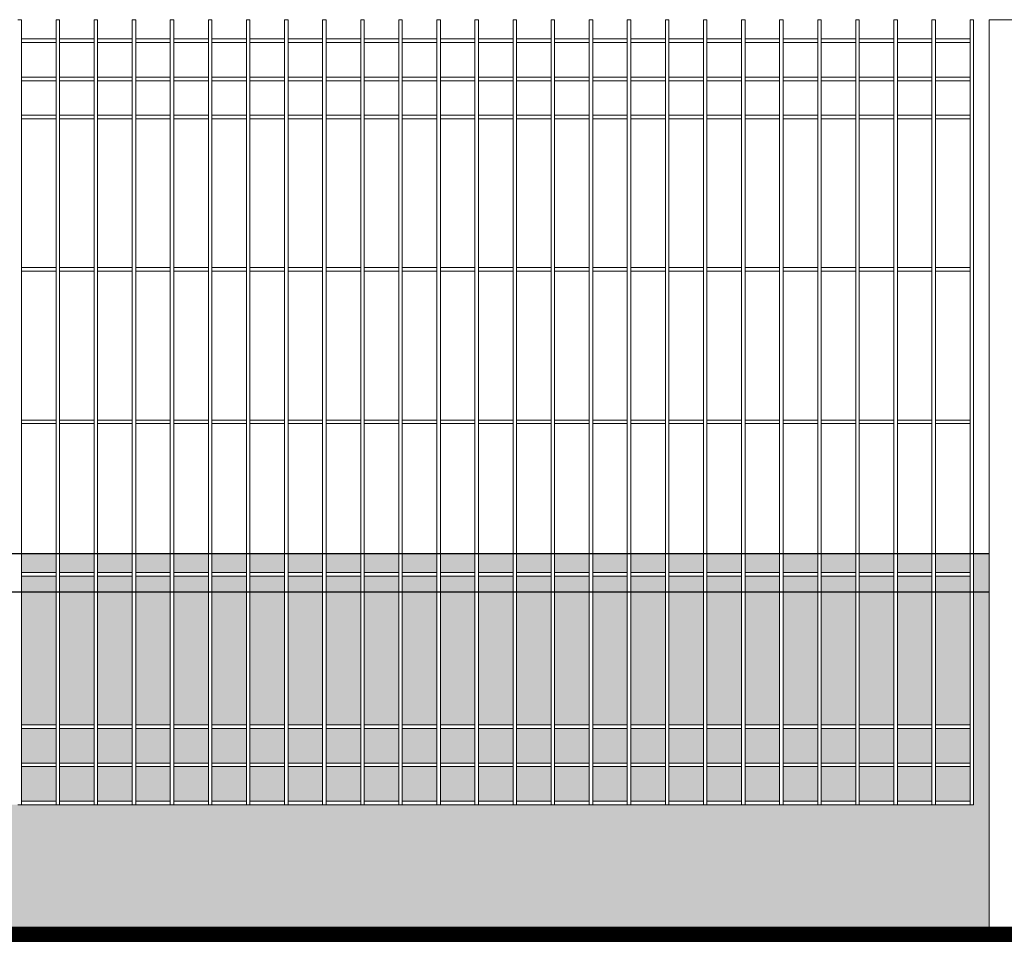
# Model space of a CAD drawing. Header units: millimetres. Extents: x 14041 to 23361, y -6349 to 12956.
# Tile 62 of 106: x 21529 to 21658, y 3119 to 3240. Entities that reach past the tile are written whole.
import ezdxf

# ---------------------------------------------------------------- set-up
doc = ezdxf.new("R2010")
doc.units = ezdxf.units.MM
doc.linetypes.add('KRESKOWA', pattern=[19.05, 12.7, -6.35])
for name, color, linetype, lineweight in [('A-ogrodzenie', 6, 'Continuous', 9), ('A-wypełnienie', 252, 'Continuous', 9), ('E-obrys', 7, 'Continuous', 9)]:
    doc.layers.add(name, color=color, linetype=linetype, lineweight=lineweight)

msp = doc.modelspace()

# ---------------------------------------------------------------- hatches: boundary and pattern name
at = {"layer": 'A-wypełnienie', "lineweight": 15, "ltscale": 2, "transparency": 33554687}
h = msp.add_hatch(color=252, dxfattribs=at)
h.dxf.hatch_style = 1
h.paths.add_polyline_path([(21533.54, 3169.92), (21529, 3169.92), (21529, 3167.44), (21533.54, 3167.44)])
h = msp.add_hatch(color=252, dxfattribs=at)
h.dxf.hatch_style = 1
h.paths.add_polyline_path([(21538.54, 3169.92), (21534, 3169.92), (21534, 3167.44), (21538.54, 3167.44)])
h = msp.add_hatch(color=252, dxfattribs=at)
h.dxf.hatch_style = 1
h.paths.add_polyline_path([(21543.54, 3169.92), (21539, 3169.92), (21539, 3167.44), (21543.54, 3167.44)])
h = msp.add_hatch(color=252, dxfattribs=at)
h.dxf.hatch_style = 1
h.paths.add_polyline_path([(21548.54, 3169.92), (21544, 3169.92), (21544, 3167.44), (21548.54, 3167.44)])
h = msp.add_hatch(color=252, dxfattribs=at)
h.dxf.hatch_style = 1
h.paths.add_polyline_path([(21553.54, 3169.92), (21549, 3169.92), (21549, 3167.44), (21553.54, 3167.44)])
h = msp.add_hatch(color=252, dxfattribs=at)
h.dxf.hatch_style = 1
h.paths.add_polyline_path([(21558.54, 3169.92), (21554, 3169.92), (21554, 3167.44), (21558.54, 3167.44)])
h = msp.add_hatch(color=252, dxfattribs=at)
h.dxf.hatch_style = 1
h.paths.add_polyline_path([(21563.54, 3169.92), (21559, 3169.92), (21559, 3167.44), (21563.54, 3167.44)])
h = msp.add_hatch(color=252, dxfattribs=at)
h.dxf.hatch_style = 1
h.paths.add_polyline_path([(21568.54, 3169.92), (21564, 3169.92), (21564, 3167.44), (21568.54, 3167.44)])
h = msp.add_hatch(color=252, dxfattribs=at)
h.dxf.hatch_style = 1
h.paths.add_polyline_path([(21573.54, 3169.92), (21569, 3169.92), (21569, 3167.44), (21573.54, 3167.44)])
h = msp.add_hatch(color=252, dxfattribs=at)
h.dxf.hatch_style = 1
h.paths.add_polyline_path([(21578.54, 3169.92), (21574, 3169.92), (21574, 3167.44), (21578.54, 3167.44)])
h = msp.add_hatch(color=252, dxfattribs=at)
h.dxf.hatch_style = 1
h.paths.add_polyline_path([(21583.54, 3169.92), (21579, 3169.92), (21579, 3167.44), (21583.54, 3167.44)])
h = msp.add_hatch(color=252, dxfattribs=at)
h.dxf.hatch_style = 1
h.paths.add_polyline_path([(21588.54, 3169.92), (21584, 3169.92), (21584, 3167.44), (21588.54, 3167.44)])
h = msp.add_hatch(color=252, dxfattribs=at)
h.dxf.hatch_style = 1
h.paths.add_polyline_path([(21593.54, 3169.92), (21589, 3169.92), (21589, 3167.44), (21593.54, 3167.44)])
h = msp.add_hatch(color=252, dxfattribs=at)
h.dxf.hatch_style = 1
h.paths.add_polyline_path([(21598.54, 3169.92), (21594, 3169.92), (21594, 3167.44), (21598.54, 3167.44)])
h = msp.add_hatch(color=252, dxfattribs=at)
h.dxf.hatch_style = 1
h.paths.add_polyline_path([(21603.54, 3169.92), (21599, 3169.92), (21599, 3167.44), (21603.54, 3167.44)])
h = msp.add_hatch(color=252, dxfattribs=at)
h.dxf.hatch_style = 1
h.paths.add_polyline_path([(21608.54, 3169.92), (21604, 3169.92), (21604, 3167.44), (21608.54, 3167.44)])
h = msp.add_hatch(color=252, dxfattribs=at)
h.dxf.hatch_style = 1
h.paths.add_polyline_path([(21613.54, 3169.92), (21609, 3169.92), (21609, 3167.44), (21613.54, 3167.44)])
h = msp.add_hatch(color=252, dxfattribs=at)
h.dxf.hatch_style = 1
h.paths.add_polyline_path([(21618.54, 3169.92), (21614, 3169.92), (21614, 3167.44), (21618.54, 3167.44)])
h = msp.add_hatch(color=252, dxfattribs=at)
h.dxf.hatch_style = 1
h.paths.add_polyline_path([(21623.54, 3169.92), (21619, 3169.92), (21619, 3167.44), (21623.54, 3167.44)])
h = msp.add_hatch(color=252, dxfattribs=at)
h.dxf.hatch_style = 1
h.paths.add_polyline_path([(21628.54, 3169.92), (21624, 3169.92), (21624, 3167.44), (21628.54, 3167.44)])
h = msp.add_hatch(color=252, dxfattribs=at)
h.dxf.hatch_style = 1
h.paths.add_polyline_path([(21633.54, 3169.92), (21629, 3169.92), (21629, 3167.44), (21633.54, 3167.44)])
h = msp.add_hatch(color=252, dxfattribs=at)
h.dxf.hatch_style = 1
h.paths.add_polyline_path([(21638.54, 3169.92), (21634, 3169.92), (21634, 3167.44), (21638.54, 3167.44)])
h = msp.add_hatch(color=252, dxfattribs=at)
h.dxf.hatch_style = 1
h.paths.add_polyline_path([(21643.54, 3169.92), (21639, 3169.92), (21639, 3167.44), (21643.54, 3167.44)])
h = msp.add_hatch(color=252, dxfattribs=at)
h.dxf.hatch_style = 1
h.paths.add_polyline_path([(21648.54, 3169.92), (21644, 3169.92), (21644, 3167.44), (21648.54, 3167.44)])
h = msp.add_hatch(color=252, dxfattribs=at)
h.dxf.hatch_style = 1
h.paths.add_polyline_path([(21653.54, 3169.92), (21649, 3169.92), (21649, 3167.44), (21653.54, 3167.44)])
h = msp.add_hatch(color=252, dxfattribs=at)
h.dxf.hatch_style = 1
h.paths.add_polyline_path([(21656.04, 3169.92), (21654, 3169.92), (21654, 3164.92), (21656.04, 3164.92)])
h = msp.add_hatch(color=252, dxfattribs=at)
h.dxf.hatch_style = 1
h.paths.add_polyline_path([(21533.54, 3166.97), (21529, 3166.97), (21529, 3164.92), (21533.54, 3164.92)])
h = msp.add_hatch(color=252, dxfattribs=at)
h.dxf.hatch_style = 1
h.paths.add_polyline_path([(21538.54, 3166.97), (21534, 3166.97), (21534, 3164.92), (21538.54, 3164.92)])
h = msp.add_hatch(color=252, dxfattribs=at)
h.dxf.hatch_style = 1
h.paths.add_polyline_path([(21543.54, 3166.97), (21539, 3166.97), (21539, 3164.92), (21543.54, 3164.92)])
h = msp.add_hatch(color=252, dxfattribs=at)
h.dxf.hatch_style = 1
h.paths.add_polyline_path([(21548.54, 3166.97), (21544, 3166.97), (21544, 3164.92), (21548.54, 3164.92)])
h = msp.add_hatch(color=252, dxfattribs=at)
h.dxf.hatch_style = 1
h.paths.add_polyline_path([(21553.54, 3166.97), (21549, 3166.97), (21549, 3164.92), (21553.54, 3164.92)])
h = msp.add_hatch(color=252, dxfattribs=at)
h.dxf.hatch_style = 1
h.paths.add_polyline_path([(21558.54, 3166.97), (21554, 3166.97), (21554, 3164.92), (21558.54, 3164.92)])
h = msp.add_hatch(color=252, dxfattribs=at)
h.dxf.hatch_style = 1
h.paths.add_polyline_path([(21563.54, 3166.97), (21559, 3166.97), (21559, 3164.92), (21563.54, 3164.92)])
h = msp.add_hatch(color=252, dxfattribs=at)
h.dxf.hatch_style = 1
h.paths.add_polyline_path([(21568.54, 3166.97), (21564, 3166.97), (21564, 3164.92), (21568.54, 3164.92)])
h = msp.add_hatch(color=252, dxfattribs=at)
h.dxf.hatch_style = 1
h.paths.add_polyline_path([(21573.54, 3166.97), (21569, 3166.97), (21569, 3164.92), (21573.54, 3164.92)])
h = msp.add_hatch(color=252, dxfattribs=at)
h.dxf.hatch_style = 1
h.paths.add_polyline_path([(21578.54, 3166.97), (21574, 3166.97), (21574, 3164.92), (21578.54, 3164.92)])
h = msp.add_hatch(color=252, dxfattribs=at)
h.dxf.hatch_style = 1
h.paths.add_polyline_path([(21583.54, 3166.97), (21579, 3166.97), (21579, 3164.92), (21583.54, 3164.92)])
h = msp.add_hatch(color=252, dxfattribs=at)
h.dxf.hatch_style = 1
h.paths.add_polyline_path([(21588.54, 3166.97), (21584, 3166.97), (21584, 3164.92), (21588.54, 3164.92)])
h = msp.add_hatch(color=252, dxfattribs=at)
h.dxf.hatch_style = 1
h.paths.add_polyline_path([(21593.54, 3166.97), (21589, 3166.97), (21589, 3164.92), (21593.54, 3164.92)])
h = msp.add_hatch(color=252, dxfattribs=at)
h.dxf.hatch_style = 1
h.paths.add_polyline_path([(21598.54, 3166.97), (21594, 3166.97), (21594, 3164.92), (21598.54, 3164.92)])
h = msp.add_hatch(color=252, dxfattribs=at)
h.dxf.hatch_style = 1
h.paths.add_polyline_path([(21603.54, 3166.97), (21599, 3166.97), (21599, 3164.92), (21603.54, 3164.92)])
h = msp.add_hatch(color=252, dxfattribs=at)
h.dxf.hatch_style = 1
h.paths.add_polyline_path([(21608.54, 3166.97), (21604, 3166.97), (21604, 3164.92), (21608.54, 3164.92)])
h = msp.add_hatch(color=252, dxfattribs=at)
h.dxf.hatch_style = 1
h.paths.add_polyline_path([(21613.54, 3166.97), (21609, 3166.97), (21609, 3164.92), (21613.54, 3164.92)])
h = msp.add_hatch(color=252, dxfattribs=at)
h.dxf.hatch_style = 1
h.paths.add_polyline_path([(21618.54, 3166.97), (21614, 3166.97), (21614, 3164.92), (21618.54, 3164.92)])
h = msp.add_hatch(color=252, dxfattribs=at)
h.dxf.hatch_style = 1
h.paths.add_polyline_path([(21623.54, 3166.97), (21619, 3166.97), (21619, 3164.92), (21623.54, 3164.92)])
h = msp.add_hatch(color=252, dxfattribs=at)
h.dxf.hatch_style = 1
h.paths.add_polyline_path([(21628.54, 3166.97), (21624, 3166.97), (21624, 3164.92), (21628.54, 3164.92)])
h = msp.add_hatch(color=252, dxfattribs=at)
h.dxf.hatch_style = 1
h.paths.add_polyline_path([(21633.54, 3166.97), (21629, 3166.97), (21629, 3164.92), (21633.54, 3164.92)])
h = msp.add_hatch(color=252, dxfattribs=at)
h.dxf.hatch_style = 1
h.paths.add_polyline_path([(21638.54, 3166.97), (21634, 3166.97), (21634, 3164.92), (21638.54, 3164.92)])
h = msp.add_hatch(color=252, dxfattribs=at)
h.dxf.hatch_style = 1
h.paths.add_polyline_path([(21643.54, 3166.97), (21639, 3166.97), (21639, 3164.92), (21643.54, 3164.92)])
h = msp.add_hatch(color=252, dxfattribs=at)
h.dxf.hatch_style = 1
h.paths.add_polyline_path([(21648.54, 3166.97), (21644, 3166.97), (21644, 3164.92), (21648.54, 3164.92)])
h = msp.add_hatch(color=252, dxfattribs=at)
h.dxf.hatch_style = 1
h.paths.add_polyline_path([(21653.54, 3166.97), (21649, 3166.97), (21649, 3164.92), (21653.54, 3164.92)])
h = msp.add_hatch(color=253, dxfattribs=at)
h.dxf.hatch_style = 1
h.paths.add_polyline_path([(21654, 3136.97), (21653.54, 3136.97), (21649, 3136.97), (21648.54, 3136.97), (21644, 3136.97), (21643.54, 3136.97), (21639, 3136.97), (21638.54, 3136.97), (21634, 3136.97), (21633.54, 3136.97), (21629, 3136.97), (21628.54, 3136.97), (21624, 3136.97), (21623.54, 3136.97), (21619, 3136.97), (21618.54, 3136.97), (21614, 3136.97), (21613.54, 3136.97), (21609, 3136.97), (21608.54, 3136.97), (21604, 3136.97), (21603.54, 3136.97), (21599, 3136.97), (21598.54, 3136.97), (21594, 3136.97), (21593.54, 3136.97), (21589, 3136.97), (21588.54, 3136.97), (21584, 3136.97), (21583.54, 3136.97), (21579, 3136.97), (21578.54, 3136.97), (21574, 3136.97), (21573.54, 3136.97), (21569, 3136.97), (21568.54, 3136.97), (21564, 3136.97), (21563.54, 3136.97), (21559, 3136.97), (21558.54, 3136.97), (21554, 3136.97), (21553.54, 3136.97), (21549, 3136.97), (21548.54, 3136.97), (21544, 3136.97), (21543.54, 3136.97), (21539, 3136.97), (21538.54, 3136.97), (21534, 3136.97), (21533.54, 3136.97), (21529, 3136.97), (21528.54, 3136.97), (21524, 3136.97), (21523.54, 3136.97), (21519, 3136.97), (21518.54, 3136.97), (21514, 3136.97), (21513.54, 3136.97), (21509, 3136.97), (21508.54, 3136.97), (21504, 3136.97), (21503.54, 3136.97), (21499, 3136.97), (21498.54, 3136.97), (21494, 3136.97), (21493.54, 3136.97), (21489, 3136.97), (21488.54, 3136.97), (21484, 3136.97), (21483.54, 3136.97), (21479, 3136.97), (21478.54, 3136.97), (21474, 3136.97), (21473.54, 3136.97), (21469, 3136.97), (21468.54, 3136.97), (21464, 3136.97), (21463.54, 3136.97), (21459, 3136.97), (21458.54, 3136.97), (21454, 3136.97), (21453.54, 3136.97), (21449, 3136.97), (21448.54, 3136.97), (21444, 3136.97), (21443.54, 3136.97), (21439, 3136.97), (21438.54, 3136.97), (21434, 3136.97), (21433.54, 3136.97), (21429, 3136.97), (21428.54, 3136.97), (21424, 3136.97), (21423.54, 3136.97), (21419, 3136.97), (21418.54, 3136.97), (21414, 3136.97), (21413.54, 3136.97), (21409, 3136.97), (21408.54, 3136.97), (21404, 3136.97), (21403.54, 3136.97), (21403.54, 3164.92), (21402.04, 3164.92), (21402.04, 3119.97), (21656.04, 3119.97), (21656.04, 3164.92), (21654, 3164.92)])
h = msp.add_hatch(color=253, dxfattribs=at)
h.dxf.hatch_style = 1
h.paths.add_polyline_path([(21533.54, 3147.44), (21533.54, 3164.92), (21529, 3164.92), (21529, 3147.44)])
h.paths.add_polyline_path([(21529, 3142.44), (21533.54, 3142.44), (21533.54, 3146.97), (21529, 3146.97)])
h.paths.add_polyline_path([(21529, 3137.44), (21533.54, 3137.44), (21533.54, 3141.97), (21529, 3141.97)])
h = msp.add_hatch(color=253, dxfattribs=at)
h.dxf.hatch_style = 1
h.paths.add_polyline_path([(21538.54, 3147.44), (21538.54, 3164.92), (21534, 3164.92), (21534, 3147.44)])
h.paths.add_polyline_path([(21534, 3142.44), (21538.54, 3142.44), (21538.54, 3146.97), (21534, 3146.97)])
h.paths.add_polyline_path([(21534, 3137.44), (21538.54, 3137.44), (21538.54, 3141.97), (21534, 3141.97)])
h = msp.add_hatch(color=253, dxfattribs=at)
h.dxf.hatch_style = 1
h.paths.add_polyline_path([(21543.54, 3147.44), (21543.54, 3164.92), (21539, 3164.92), (21539, 3147.44)])
h.paths.add_polyline_path([(21539, 3142.44), (21543.54, 3142.44), (21543.54, 3146.97), (21539, 3146.97)])
h.paths.add_polyline_path([(21539, 3137.44), (21543.54, 3137.44), (21543.54, 3141.97), (21539, 3141.97)])
h = msp.add_hatch(color=253, dxfattribs=at)
h.dxf.hatch_style = 1
h.paths.add_polyline_path([(21548.54, 3147.44), (21548.54, 3164.92), (21544, 3164.92), (21544, 3147.44)])
h.paths.add_polyline_path([(21544, 3142.44), (21548.54, 3142.44), (21548.54, 3146.97), (21544, 3146.97)])
h.paths.add_polyline_path([(21544, 3137.44), (21548.54, 3137.44), (21548.54, 3141.97), (21544, 3141.97)])
h = msp.add_hatch(color=253, dxfattribs=at)
h.dxf.hatch_style = 1
h.paths.add_polyline_path([(21553.54, 3147.44), (21553.54, 3164.92), (21549, 3164.92), (21549, 3147.44)])
h.paths.add_polyline_path([(21549, 3142.44), (21553.54, 3142.44), (21553.54, 3146.97), (21549, 3146.97)])
h.paths.add_polyline_path([(21549, 3137.44), (21553.54, 3137.44), (21553.54, 3141.97), (21549, 3141.97)])
h = msp.add_hatch(color=253, dxfattribs=at)
h.dxf.hatch_style = 1
h.paths.add_polyline_path([(21558.54, 3147.44), (21558.54, 3164.92), (21554, 3164.92), (21554, 3147.44)])
h.paths.add_polyline_path([(21554, 3142.44), (21558.54, 3142.44), (21558.54, 3146.97), (21554, 3146.97)])
h.paths.add_polyline_path([(21554, 3137.44), (21558.54, 3137.44), (21558.54, 3141.97), (21554, 3141.97)])
h = msp.add_hatch(color=253, dxfattribs=at)
h.dxf.hatch_style = 1
h.paths.add_polyline_path([(21563.54, 3147.44), (21563.54, 3164.92), (21559, 3164.92), (21559, 3147.44)])
h.paths.add_polyline_path([(21559, 3142.44), (21563.54, 3142.44), (21563.54, 3146.97), (21559, 3146.97)])
h.paths.add_polyline_path([(21559, 3137.44), (21563.54, 3137.44), (21563.54, 3141.97), (21559, 3141.97)])
h = msp.add_hatch(color=253, dxfattribs=at)
h.dxf.hatch_style = 1
h.paths.add_polyline_path([(21568.54, 3147.44), (21568.54, 3164.92), (21564, 3164.92), (21564, 3147.44)])
h.paths.add_polyline_path([(21564, 3142.44), (21568.54, 3142.44), (21568.54, 3146.97), (21564, 3146.97)])
h.paths.add_polyline_path([(21564, 3137.44), (21568.54, 3137.44), (21568.54, 3141.97), (21564, 3141.97)])
h = msp.add_hatch(color=253, dxfattribs=at)
h.dxf.hatch_style = 1
h.paths.add_polyline_path([(21573.54, 3147.44), (21573.54, 3164.92), (21569, 3164.92), (21569, 3147.44)])
h.paths.add_polyline_path([(21569, 3142.44), (21573.54, 3142.44), (21573.54, 3146.97), (21569, 3146.97)])
h.paths.add_polyline_path([(21569, 3137.44), (21573.54, 3137.44), (21573.54, 3141.97), (21569, 3141.97)])
h = msp.add_hatch(color=253, dxfattribs=at)
h.dxf.hatch_style = 1
h.paths.add_polyline_path([(21578.54, 3147.44), (21578.54, 3164.92), (21574, 3164.92), (21574, 3147.44)])
h.paths.add_polyline_path([(21574, 3142.44), (21578.54, 3142.44), (21578.54, 3146.97), (21574, 3146.97)])
h.paths.add_polyline_path([(21574, 3137.44), (21578.54, 3137.44), (21578.54, 3141.97), (21574, 3141.97)])
h = msp.add_hatch(color=253, dxfattribs=at)
h.dxf.hatch_style = 1
h.paths.add_polyline_path([(21583.54, 3147.44), (21583.54, 3164.92), (21579, 3164.92), (21579, 3147.44)])
h.paths.add_polyline_path([(21579, 3142.44), (21583.54, 3142.44), (21583.54, 3146.97), (21579, 3146.97)])
h.paths.add_polyline_path([(21579, 3137.44), (21583.54, 3137.44), (21583.54, 3141.97), (21579, 3141.97)])
h = msp.add_hatch(color=253, dxfattribs=at)
h.dxf.hatch_style = 1
h.paths.add_polyline_path([(21588.54, 3147.44), (21588.54, 3164.92), (21584, 3164.92), (21584, 3147.44)])
h.paths.add_polyline_path([(21584, 3142.44), (21588.54, 3142.44), (21588.54, 3146.97), (21584, 3146.97)])
h.paths.add_polyline_path([(21584, 3137.44), (21588.54, 3137.44), (21588.54, 3141.97), (21584, 3141.97)])
h = msp.add_hatch(color=253, dxfattribs=at)
h.dxf.hatch_style = 1
h.paths.add_polyline_path([(21593.54, 3147.44), (21593.54, 3164.92), (21589, 3164.92), (21589, 3147.44)])
h.paths.add_polyline_path([(21589, 3142.44), (21593.54, 3142.44), (21593.54, 3146.97), (21589, 3146.97)])
h.paths.add_polyline_path([(21589, 3137.44), (21593.54, 3137.44), (21593.54, 3141.97), (21589, 3141.97)])
h = msp.add_hatch(color=253, dxfattribs=at)
h.dxf.hatch_style = 1
h.paths.add_polyline_path([(21598.54, 3147.44), (21598.54, 3164.92), (21594, 3164.92), (21594, 3147.44)])
h.paths.add_polyline_path([(21594, 3142.44), (21598.54, 3142.44), (21598.54, 3146.97), (21594, 3146.97)])
h.paths.add_polyline_path([(21594, 3137.44), (21598.54, 3137.44), (21598.54, 3141.97), (21594, 3141.97)])
h = msp.add_hatch(color=253, dxfattribs=at)
h.dxf.hatch_style = 1
h.paths.add_polyline_path([(21603.54, 3147.44), (21603.54, 3164.92), (21599, 3164.92), (21599, 3147.44)])
h.paths.add_polyline_path([(21599, 3142.44), (21603.54, 3142.44), (21603.54, 3146.97), (21599, 3146.97)])
h.paths.add_polyline_path([(21599, 3137.44), (21603.54, 3137.44), (21603.54, 3141.97), (21599, 3141.97)])
h = msp.add_hatch(color=253, dxfattribs=at)
h.dxf.hatch_style = 1
h.paths.add_polyline_path([(21608.54, 3147.44), (21608.54, 3164.92), (21604, 3164.92), (21604, 3147.44)])
h.paths.add_polyline_path([(21604, 3142.44), (21608.54, 3142.44), (21608.54, 3146.97), (21604, 3146.97)])
h.paths.add_polyline_path([(21604, 3137.44), (21608.54, 3137.44), (21608.54, 3141.97), (21604, 3141.97)])
h = msp.add_hatch(color=253, dxfattribs=at)
h.dxf.hatch_style = 1
h.paths.add_polyline_path([(21613.54, 3147.44), (21613.54, 3164.92), (21609, 3164.92), (21609, 3147.44)])
h.paths.add_polyline_path([(21609, 3142.44), (21613.54, 3142.44), (21613.54, 3146.97), (21609, 3146.97)])
h.paths.add_polyline_path([(21609, 3137.44), (21613.54, 3137.44), (21613.54, 3141.97), (21609, 3141.97)])
h = msp.add_hatch(color=253, dxfattribs=at)
h.dxf.hatch_style = 1
h.paths.add_polyline_path([(21618.54, 3147.44), (21618.54, 3164.92), (21614, 3164.92), (21614, 3147.44)])
h.paths.add_polyline_path([(21614, 3142.44), (21618.54, 3142.44), (21618.54, 3146.97), (21614, 3146.97)])
h.paths.add_polyline_path([(21614, 3137.44), (21618.54, 3137.44), (21618.54, 3141.97), (21614, 3141.97)])
h = msp.add_hatch(color=253, dxfattribs=at)
h.dxf.hatch_style = 1
h.paths.add_polyline_path([(21623.54, 3147.44), (21623.54, 3164.92), (21619, 3164.92), (21619, 3147.44)])
h.paths.add_polyline_path([(21619, 3142.44), (21623.54, 3142.44), (21623.54, 3146.97), (21619, 3146.97)])
h.paths.add_polyline_path([(21619, 3137.44), (21623.54, 3137.44), (21623.54, 3141.97), (21619, 3141.97)])
h = msp.add_hatch(color=253, dxfattribs=at)
h.dxf.hatch_style = 1
h.paths.add_polyline_path([(21628.54, 3147.44), (21628.54, 3164.92), (21624, 3164.92), (21624, 3147.44)])
h.paths.add_polyline_path([(21624, 3142.44), (21628.54, 3142.44), (21628.54, 3146.97), (21624, 3146.97)])
h.paths.add_polyline_path([(21624, 3137.44), (21628.54, 3137.44), (21628.54, 3141.97), (21624, 3141.97)])
h = msp.add_hatch(color=253, dxfattribs=at)
h.dxf.hatch_style = 1
h.paths.add_polyline_path([(21633.54, 3147.44), (21633.54, 3164.92), (21629, 3164.92), (21629, 3147.44)])
h.paths.add_polyline_path([(21629, 3142.44), (21633.54, 3142.44), (21633.54, 3146.97), (21629, 3146.97)])
h.paths.add_polyline_path([(21629, 3137.44), (21633.54, 3137.44), (21633.54, 3141.97), (21629, 3141.97)])
h = msp.add_hatch(color=253, dxfattribs=at)
h.dxf.hatch_style = 1
h.paths.add_polyline_path([(21638.54, 3147.44), (21638.54, 3164.92), (21634, 3164.92), (21634, 3147.44)])
h.paths.add_polyline_path([(21634, 3142.44), (21638.54, 3142.44), (21638.54, 3146.97), (21634, 3146.97)])
h.paths.add_polyline_path([(21634, 3137.44), (21638.54, 3137.44), (21638.54, 3141.97), (21634, 3141.97)])
h = msp.add_hatch(color=253, dxfattribs=at)
h.dxf.hatch_style = 1
h.paths.add_polyline_path([(21643.54, 3147.44), (21643.54, 3164.92), (21639, 3164.92), (21639, 3147.44)])
h.paths.add_polyline_path([(21639, 3142.44), (21643.54, 3142.44), (21643.54, 3146.97), (21639, 3146.97)])
h.paths.add_polyline_path([(21639, 3137.44), (21643.54, 3137.44), (21643.54, 3141.97), (21639, 3141.97)])
h = msp.add_hatch(color=253, dxfattribs=at)
h.dxf.hatch_style = 1
h.paths.add_polyline_path([(21648.54, 3147.44), (21648.54, 3164.92), (21644, 3164.92), (21644, 3147.44)])
h.paths.add_polyline_path([(21644, 3142.44), (21648.54, 3142.44), (21648.54, 3146.97), (21644, 3146.97)])
h.paths.add_polyline_path([(21644, 3137.44), (21648.54, 3137.44), (21648.54, 3141.97), (21644, 3141.97)])
h = msp.add_hatch(color=253, dxfattribs=at)
h.dxf.hatch_style = 1
h.paths.add_polyline_path([(21653.54, 3147.44), (21653.54, 3164.92), (21649, 3164.92), (21649, 3147.44)])
h.paths.add_polyline_path([(21649, 3142.44), (21653.54, 3142.44), (21653.54, 3146.97), (21649, 3146.97)])
h.paths.add_polyline_path([(21649, 3137.44), (21653.54, 3137.44), (21653.54, 3141.97), (21649, 3141.97)])

# ---------------------------------------------------------------- linework, layer by layer
at = {"layer": 'A-ogrodzenie', "color": 96, "true_color": 0x036808}
for p, q in [((21528.54, 3239.97), (21529, 3239.97)), ((21529, 3136.97), (21529, 3239.97)), ((21533.54, 3136.97), (21533.54, 3239.97)), ((21533.54, 3239.97), (21534, 3239.97)), ((21534, 3136.97), (21534, 3239.97)), ((21538.54, 3136.97), (21538.54, 3239.97)), ((21538.54, 3239.97), (21539, 3239.97)), ((21539, 3136.97), (21539, 3239.97)), ((21543.54, 3136.97), (21543.54, 3239.97)), ((21543.54, 3239.97), (21544, 3239.97)), ((21544, 3136.97), (21544, 3239.97)), ((21548.54, 3136.97), (21548.54, 3239.97)), ((21548.54, 3239.97), (21549, 3239.97)), ((21549, 3136.97), (21549, 3239.97)), ((21553.54, 3136.97), (21553.54, 3239.97)), ((21553.54, 3239.97), (21554, 3239.97)), ((21554, 3136.97), (21554, 3239.97)), ((21558.54, 3136.97), (21558.54, 3239.97)), ((21558.54, 3239.97), (21559, 3239.97)), ((21558.54, 3239.97), (21559, 3239.97)), ((21559, 3136.97), (21559, 3239.97)), ((21563.54, 3136.97), (21563.54, 3239.97)), ((21564, 3239.97), (21563.54, 3239.97)), ((21564, 3136.97), (21564, 3239.97)), ((21568.54, 3136.97), (21568.54, 3239.97)), ((21568.54, 3239.97), (21569, 3239.97)), ((21569, 3136.97), (21569, 3239.97)), ((21573.54, 3136.97), (21573.54, 3239.97)), ((21573.54, 3239.97), (21574, 3239.97)), ((21574, 3136.97), (21574, 3239.97)), ((21578.54, 3136.97), (21578.54, 3239.97)), ((21578.54, 3239.97), (21579, 3239.97)), ((21579, 3136.97), (21579, 3239.97)), ((21583.54, 3136.97), (21583.54, 3239.97)), ((21583.54, 3239.97), (21584, 3239.97)), ((21584, 3136.97), (21584, 3239.97)), ((21588.54, 3136.97), (21588.54, 3239.97)), ((21588.54, 3239.97), (21589, 3239.97)), ((21589, 3136.97), (21589, 3239.97)), ((21593.54, 3136.97), (21593.54, 3239.97)), ((21593.54, 3239.97), (21594, 3239.97)), ((21594, 3136.97), (21594, 3239.97)), ((21598.54, 3136.97), (21598.54, 3239.97)), ((21598.54, 3239.97), (21599, 3239.97)), ((21599, 3136.97), (21599, 3239.97)), ((21603.54, 3136.97), (21603.54, 3239.97)), ((21603.54, 3239.97), (21604, 3239.97)), ((21604, 3136.97), (21604, 3239.97)), ((21608.54, 3136.97), (21608.54, 3239.97)), ((21608.54, 3239.97), (21609, 3239.97)), ((21609, 3136.97), (21609, 3239.97)), ((21613.54, 3136.97), (21613.54, 3239.97)), ((21613.54, 3239.97), (21614, 3239.97)), ((21614, 3136.97), (21614, 3239.97)), ((21618.54, 3136.97), (21618.54, 3239.97)), ((21618.54, 3239.97), (21619, 3239.97)), ((21619, 3136.97), (21619, 3239.97)), ((21623.54, 3136.97), (21623.54, 3239.97)), ((21623.54, 3239.97), (21624, 3239.97)), ((21624, 3136.97), (21624, 3239.97)), ((21628.54, 3136.97), (21628.54, 3239.97)), ((21628.54, 3239.97), (21629, 3239.97)), ((21629, 3136.97), (21629, 3239.97)), ((21633.54, 3136.97), (21633.54, 3239.97)), ((21633.54, 3239.97), (21634, 3239.97)), ((21634, 3136.97), (21634, 3239.97)), ((21638.54, 3136.97), (21638.54, 3239.97)), ((21638.54, 3239.97), (21639, 3239.97)), ((21639, 3136.97), (21639, 3239.97)), ((21643.54, 3136.97), (21643.54, 3239.97)), ((21643.54, 3239.97), (21644, 3239.97)), ((21644, 3136.97), (21644, 3239.97)), ((21648.54, 3136.97), (21648.54, 3239.97)), ((21648.54, 3239.97), (21649, 3239.97)), ((21649, 3136.97), (21649, 3239.97)), ((21653.54, 3136.97), (21653.54, 3239.97)), ((21653.54, 3239.97), (21654, 3239.97)), ((21654, 3136.97), (21654, 3239.97)), ((21656.04, 3239.97), (21656.04, 3119.97)), ((21660.04, 3239.97), (21656.04, 3239.97)), ((21529, 3237.44), (21533.54, 3237.44)), ((21529, 3236.97), (21533.54, 3236.97)), ((21534, 3237.44), (21538.54, 3237.44)), ((21534, 3236.97), (21538.54, 3236.97)), ((21539, 3237.44), (21543.54, 3237.44)), ((21539, 3236.97), (21543.54, 3236.97)), ((21544, 3237.44), (21548.54, 3237.44)), ((21544, 3236.97), (21548.54, 3236.97)), ((21549, 3237.44), (21553.54, 3237.44)), ((21549, 3236.97), (21553.54, 3236.97)), ((21554, 3237.44), (21558.54, 3237.44)), ((21554, 3236.97), (21558.54, 3236.97)), ((21559, 3237.44), (21563.54, 3237.44)), ((21559, 3236.97), (21563.54, 3236.97)), ((21564, 3237.44), (21568.54, 3237.44)), ((21564, 3236.97), (21568.54, 3236.97)), ((21569, 3237.44), (21573.54, 3237.44)), ((21569, 3236.97), (21573.54, 3236.97)), ((21574, 3237.44), (21578.54, 3237.44)), ((21574, 3236.97), (21578.54, 3236.97)), ((21579, 3237.44), (21583.54, 3237.44)), ((21579, 3236.97), (21583.54, 3236.97)), ((21584, 3237.44), (21588.54, 3237.44)), ((21584, 3236.97), (21588.54, 3236.97)), ((21589, 3237.44), (21593.54, 3237.44)), ((21589, 3236.97), (21593.54, 3236.97)), ((21594, 3237.44), (21598.54, 3237.44)), ((21594, 3236.97), (21598.54, 3236.97)), ((21599, 3237.44), (21603.54, 3237.44)), ((21599, 3236.97), (21603.54, 3236.97)), ((21604, 3237.44), (21608.54, 3237.44)), ((21604, 3236.97), (21608.54, 3236.97)), ((21609, 3237.44), (21613.54, 3237.44)), ((21609, 3236.97), (21613.54, 3236.97)), ((21614, 3237.44), (21618.54, 3237.44)), ((21614, 3236.97), (21618.54, 3236.97)), ((21619, 3237.44), (21623.54, 3237.44)), ((21619, 3236.97), (21623.54, 3236.97)), ((21624, 3237.44), (21628.54, 3237.44)), ((21624, 3236.97), (21628.54, 3236.97)), ((21629, 3237.44), (21633.54, 3237.44)), ((21629, 3236.97), (21633.54, 3236.97)), ((21634, 3237.44), (21638.54, 3237.44)), ((21634, 3236.97), (21638.54, 3236.97)), ((21639, 3237.44), (21643.54, 3237.44)), ((21639, 3236.97), (21643.54, 3236.97)), ((21644, 3237.44), (21648.54, 3237.44)), ((21644, 3236.97), (21648.54, 3236.97)), ((21649, 3237.44), (21653.54, 3237.44)), ((21649, 3236.97), (21653.54, 3236.97)), ((21529, 3232.44), (21533.54, 3232.44)), ((21529, 3231.97), (21533.54, 3231.97)), ((21534, 3232.44), (21538.54, 3232.44)), ((21534, 3231.97), (21538.54, 3231.97)), ((21539, 3232.44), (21543.54, 3232.44)), ((21539, 3231.97), (21543.54, 3231.97)), ((21544, 3232.44), (21548.54, 3232.44)), ((21544, 3231.97), (21548.54, 3231.97)), ((21549, 3232.44), (21553.54, 3232.44)), ((21549, 3231.97), (21553.54, 3231.97)), ((21554, 3232.44), (21558.54, 3232.44)), ((21554, 3231.97), (21558.54, 3231.97)), ((21559, 3232.44), (21563.54, 3232.44)), ((21559, 3231.97), (21563.54, 3231.97)), ((21564, 3232.44), (21568.54, 3232.44)), ((21564, 3231.97), (21568.54, 3231.97)), ((21569, 3232.44), (21573.54, 3232.44)), ((21569, 3231.97), (21573.54, 3231.97)), ((21574, 3232.44), (21578.54, 3232.44)), ((21574, 3231.97), (21578.54, 3231.97)), ((21579, 3232.44), (21583.54, 3232.44)), ((21579, 3231.97), (21583.54, 3231.97)), ((21584, 3232.44), (21588.54, 3232.44)), ((21584, 3231.97), (21588.54, 3231.97)), ((21589, 3232.44), (21593.54, 3232.44)), ((21589, 3231.97), (21593.54, 3231.97)), ((21594, 3232.44), (21598.54, 3232.44)), ((21594, 3231.97), (21598.54, 3231.97)), ((21599, 3232.44), (21603.54, 3232.44)), ((21599, 3231.97), (21603.54, 3231.97)), ((21604, 3232.44), (21608.54, 3232.44)), ((21604, 3231.97), (21608.54, 3231.97)), ((21609, 3232.44), (21613.54, 3232.44)), ((21609, 3231.97), (21613.54, 3231.97)), ((21614, 3232.44), (21618.54, 3232.44)), ((21614, 3231.97), (21618.54, 3231.97)), ((21619, 3232.44), (21623.54, 3232.44)), ((21619, 3231.97), (21623.54, 3231.97)), ((21624, 3232.44), (21628.54, 3232.44)), ((21624, 3231.97), (21628.54, 3231.97)), ((21629, 3232.44), (21633.54, 3232.44)), ((21629, 3231.97), (21633.54, 3231.97)), ((21634, 3232.44), (21638.54, 3232.44)), ((21634, 3231.97), (21638.54, 3231.97)), ((21639, 3232.44), (21643.54, 3232.44)), ((21639, 3231.97), (21643.54, 3231.97)), ((21644, 3232.44), (21648.54, 3232.44)), ((21644, 3231.97), (21648.54, 3231.97)), ((21649, 3232.44), (21653.54, 3232.44)), ((21649, 3231.97), (21653.54, 3231.97)), ((21529, 3227.44), (21533.54, 3227.44)), ((21529, 3226.97), (21533.54, 3226.97)), ((21534, 3227.44), (21538.54, 3227.44)), ((21534, 3226.97), (21538.54, 3226.97)), ((21539, 3227.44), (21543.54, 3227.44)), ((21539, 3226.97), (21543.54, 3226.97)), ((21544, 3227.44), (21548.54, 3227.44)), ((21544, 3226.97), (21548.54, 3226.97)), ((21549, 3227.44), (21553.54, 3227.44)), ((21549, 3226.97), (21553.54, 3226.97)), ((21554, 3227.44), (21558.54, 3227.44)), ((21554, 3226.97), (21558.54, 3226.97)), ((21559, 3227.44), (21563.54, 3227.44)), ((21559, 3226.97), (21563.54, 3226.97)), ((21564, 3227.44), (21568.54, 3227.44)), ((21564, 3226.97), (21568.54, 3226.97)), ((21569, 3227.44), (21573.54, 3227.44)), ((21569, 3226.97), (21573.54, 3226.97)), ((21574, 3227.44), (21578.54, 3227.44)), ((21574, 3226.97), (21578.54, 3226.97)), ((21579, 3227.44), (21583.54, 3227.44)), ((21579, 3226.97), (21583.54, 3226.97)), ((21584, 3227.44), (21588.54, 3227.44)), ((21584, 3226.97), (21588.54, 3226.97)), ((21589, 3227.44), (21593.54, 3227.44)), ((21589, 3226.97), (21593.54, 3226.97)), ((21594, 3227.44), (21598.54, 3227.44)), ((21594, 3226.97), (21598.54, 3226.97)), ((21599, 3227.44), (21603.54, 3227.44)), ((21599, 3226.97), (21603.54, 3226.97)), ((21604, 3227.44), (21608.54, 3227.44)), ((21604, 3226.97), (21608.54, 3226.97)), ((21609, 3227.44), (21613.54, 3227.44)), ((21609, 3226.97), (21613.54, 3226.97)), ((21614, 3227.44), (21618.54, 3227.44)), ((21614, 3226.97), (21618.54, 3226.97)), ((21619, 3227.44), (21623.54, 3227.44)), ((21619, 3226.97), (21623.54, 3226.97)), ((21624, 3227.44), (21628.54, 3227.44)), ((21624, 3226.97), (21628.54, 3226.97)), ((21629, 3227.44), (21633.54, 3227.44)), ((21629, 3226.97), (21633.54, 3226.97)), ((21634, 3227.44), (21638.54, 3227.44)), ((21634, 3226.97), (21638.54, 3226.97)), ((21639, 3227.44), (21643.54, 3227.44)), ((21639, 3226.97), (21643.54, 3226.97)), ((21644, 3227.44), (21648.54, 3227.44)), ((21644, 3226.97), (21648.54, 3226.97)), ((21649, 3227.44), (21653.54, 3227.44)), ((21649, 3226.97), (21653.54, 3226.97)), ((21529, 3207.44), (21533.54, 3207.44)), ((21534, 3207.44), (21538.54, 3207.44)), ((21539, 3207.44), (21543.54, 3207.44)), ((21544, 3207.44), (21548.54, 3207.44)), ((21549, 3207.44), (21553.54, 3207.44)), ((21554, 3207.44), (21558.54, 3207.44)), ((21559, 3207.44), (21563.54, 3207.44)), ((21564, 3207.44), (21568.54, 3207.44)), ((21569, 3207.44), (21573.54, 3207.44)), ((21574, 3207.44), (21578.54, 3207.44)), ((21579, 3207.44), (21583.54, 3207.44)), ((21584, 3207.44), (21588.54, 3207.44)), ((21589, 3207.44), (21593.54, 3207.44)), ((21594, 3207.44), (21598.54, 3207.44)), ((21599, 3207.44), (21603.54, 3207.44)), ((21604, 3207.44), (21608.54, 3207.44)), ((21609, 3207.44), (21613.54, 3207.44)), ((21614, 3207.44), (21618.54, 3207.44)), ((21619, 3207.44), (21623.54, 3207.44)), ((21624, 3207.44), (21628.54, 3207.44)), ((21629, 3207.44), (21633.54, 3207.44)), ((21634, 3207.44), (21638.54, 3207.44)), ((21639, 3207.44), (21643.54, 3207.44)), ((21644, 3207.44), (21648.54, 3207.44)), ((21649, 3207.44), (21653.54, 3207.44)), ((21529, 3206.97), (21533.54, 3206.97)), ((21534, 3206.97), (21538.54, 3206.97)), ((21539, 3206.97), (21543.54, 3206.97)), ((21544, 3206.97), (21548.54, 3206.97)), ((21549, 3206.97), (21553.54, 3206.97)), ((21554, 3206.97), (21558.54, 3206.97)), ((21559, 3206.97), (21563.54, 3206.97)), ((21564, 3206.97), (21568.54, 3206.97)), ((21569, 3206.97), (21573.54, 3206.97)), ((21574, 3206.97), (21578.54, 3206.97)), ((21579, 3206.97), (21583.54, 3206.97)), ((21584, 3206.97), (21588.54, 3206.97)), ((21589, 3206.97), (21593.54, 3206.97)), ((21594, 3206.97), (21598.54, 3206.97)), ((21599, 3206.97), (21603.54, 3206.97)), ((21604, 3206.97), (21608.54, 3206.97)), ((21609, 3206.97), (21613.54, 3206.97)), ((21614, 3206.97), (21618.54, 3206.97)), ((21619, 3206.97), (21623.54, 3206.97)), ((21624, 3206.97), (21628.54, 3206.97)), ((21629, 3206.97), (21633.54, 3206.97)), ((21634, 3206.97), (21638.54, 3206.97)), ((21639, 3206.97), (21643.54, 3206.97)), ((21644, 3206.97), (21648.54, 3206.97)), ((21649, 3206.97), (21653.54, 3206.97)), ((21529, 3187.44), (21533.54, 3187.44)), ((21529, 3186.97), (21533.54, 3186.97)), ((21534, 3187.44), (21538.54, 3187.44)), ((21534, 3186.97), (21538.54, 3186.97)), ((21539, 3187.44), (21543.54, 3187.44)), ((21539, 3186.97), (21543.54, 3186.97)), ((21544, 3187.44), (21548.54, 3187.44)), ((21544, 3186.97), (21548.54, 3186.97)), ((21549, 3187.44), (21553.54, 3187.44)), ((21549, 3186.97), (21553.54, 3186.97)), ((21554, 3187.44), (21558.54, 3187.44)), ((21554, 3186.97), (21558.54, 3186.97)), ((21559, 3187.44), (21563.54, 3187.44)), ((21559, 3186.97), (21563.54, 3186.97)), ((21564, 3187.44), (21568.54, 3187.44)), ((21564, 3186.97), (21568.54, 3186.97)), ((21569, 3187.44), (21573.54, 3187.44)), ((21569, 3186.97), (21573.54, 3186.97)), ((21574, 3187.44), (21578.54, 3187.44)), ((21574, 3186.97), (21578.54, 3186.97)), ((21579, 3187.44), (21583.54, 3187.44)), ((21579, 3186.97), (21583.54, 3186.97)), ((21584, 3187.44), (21588.54, 3187.44)), ((21584, 3186.97), (21588.54, 3186.97)), ((21589, 3187.44), (21593.54, 3187.44)), ((21589, 3186.97), (21593.54, 3186.97)), ((21594, 3187.44), (21598.54, 3187.44)), ((21594, 3186.97), (21598.54, 3186.97)), ((21599, 3187.44), (21603.54, 3187.44)), ((21599, 3186.97), (21603.54, 3186.97)), ((21604, 3187.44), (21608.54, 3187.44)), ((21604, 3186.97), (21608.54, 3186.97)), ((21609, 3187.44), (21613.54, 3187.44)), ((21609, 3186.97), (21613.54, 3186.97)), ((21614, 3187.44), (21618.54, 3187.44)), ((21614, 3186.97), (21618.54, 3186.97)), ((21619, 3187.44), (21623.54, 3187.44)), ((21619, 3186.97), (21623.54, 3186.97)), ((21624, 3187.44), (21628.54, 3187.44)), ((21624, 3186.97), (21628.54, 3186.97)), ((21629, 3187.44), (21633.54, 3187.44)), ((21629, 3186.97), (21633.54, 3186.97)), ((21634, 3187.44), (21638.54, 3187.44)), ((21634, 3186.97), (21638.54, 3186.97)), ((21639, 3187.44), (21643.54, 3187.44)), ((21639, 3186.97), (21643.54, 3186.97)), ((21644, 3187.44), (21648.54, 3187.44)), ((21644, 3186.97), (21648.54, 3186.97)), ((21649, 3187.44), (21653.54, 3187.44)), ((21649, 3186.97), (21653.54, 3186.97)), ((21529, 3167.44), (21533.54, 3167.44)), ((21534, 3167.44), (21538.54, 3167.44)), ((21539, 3167.44), (21543.54, 3167.44)), ((21544, 3167.44), (21548.54, 3167.44)), ((21549, 3167.44), (21553.54, 3167.44)), ((21554, 3167.44), (21558.54, 3167.44)), ((21559, 3167.44), (21563.54, 3167.44)), ((21564, 3167.44), (21568.54, 3167.44)), ((21569, 3167.44), (21573.54, 3167.44)), ((21574, 3167.44), (21578.54, 3167.44)), ((21579, 3167.44), (21583.54, 3167.44)), ((21584, 3167.44), (21588.54, 3167.44)), ((21589, 3167.44), (21593.54, 3167.44)), ((21594, 3167.44), (21598.54, 3167.44)), ((21599, 3167.44), (21603.54, 3167.44)), ((21604, 3167.44), (21608.54, 3167.44)), ((21609, 3167.44), (21613.54, 3167.44)), ((21614, 3167.44), (21618.54, 3167.44)), ((21619, 3167.44), (21623.54, 3167.44)), ((21624, 3167.44), (21628.54, 3167.44)), ((21629, 3167.44), (21633.54, 3167.44)), ((21634, 3167.44), (21638.54, 3167.44)), ((21639, 3167.44), (21643.54, 3167.44)), ((21644, 3167.44), (21648.54, 3167.44)), ((21649, 3167.44), (21653.54, 3167.44)), ((21529, 3166.97), (21533.54, 3166.97)), ((21534, 3166.97), (21538.54, 3166.97)), ((21539, 3166.97), (21543.54, 3166.97)), ((21544, 3166.97), (21548.54, 3166.97)), ((21549, 3166.97), (21553.54, 3166.97)), ((21554, 3166.97), (21558.54, 3166.97)), ((21559, 3166.97), (21563.54, 3166.97)), ((21564, 3166.97), (21568.54, 3166.97)), ((21569, 3166.97), (21573.54, 3166.97)), ((21574, 3166.97), (21578.54, 3166.97)), ((21579, 3166.97), (21583.54, 3166.97)), ((21584, 3166.97), (21588.54, 3166.97)), ((21589, 3166.97), (21593.54, 3166.97)), ((21594, 3166.97), (21598.54, 3166.97)), ((21599, 3166.97), (21603.54, 3166.97)), ((21604, 3166.97), (21608.54, 3166.97)), ((21609, 3166.97), (21613.54, 3166.97)), ((21614, 3166.97), (21618.54, 3166.97)), ((21619, 3166.97), (21623.54, 3166.97)), ((21624, 3166.97), (21628.54, 3166.97)), ((21629, 3166.97), (21633.54, 3166.97)), ((21634, 3166.97), (21638.54, 3166.97)), ((21639, 3166.97), (21643.54, 3166.97)), ((21644, 3166.97), (21648.54, 3166.97)), ((21649, 3166.97), (21653.54, 3166.97)), ((21529, 3147.44), (21533.54, 3147.44)), ((21529, 3146.97), (21533.54, 3146.97)), ((21534, 3147.44), (21538.54, 3147.44)), ((21534, 3146.97), (21538.54, 3146.97)), ((21539, 3147.44), (21543.54, 3147.44)), ((21539, 3146.97), (21543.54, 3146.97)), ((21544, 3147.44), (21548.54, 3147.44)), ((21544, 3146.97), (21548.54, 3146.97)), ((21549, 3147.44), (21553.54, 3147.44)), ((21549, 3146.97), (21553.54, 3146.97)), ((21554, 3147.44), (21558.54, 3147.44)), ((21554, 3146.97), (21558.54, 3146.97)), ((21559, 3147.44), (21563.54, 3147.44)), ((21559, 3146.97), (21563.54, 3146.97)), ((21564, 3147.44), (21568.54, 3147.44)), ((21564, 3146.97), (21568.54, 3146.97)), ((21569, 3147.44), (21573.54, 3147.44)), ((21569, 3146.97), (21573.54, 3146.97)), ((21574, 3147.44), (21578.54, 3147.44)), ((21574, 3146.97), (21578.54, 3146.97)), ((21579, 3147.44), (21583.54, 3147.44)), ((21579, 3146.97), (21583.54, 3146.97)), ((21584, 3147.44), (21588.54, 3147.44)), ((21584, 3146.97), (21588.54, 3146.97)), ((21589, 3147.44), (21593.54, 3147.44)), ((21589, 3146.97), (21593.54, 3146.97)), ((21594, 3147.44), (21598.54, 3147.44)), ((21594, 3146.97), (21598.54, 3146.97)), ((21599, 3147.44), (21603.54, 3147.44)), ((21599, 3146.97), (21603.54, 3146.97)), ((21604, 3147.44), (21608.54, 3147.44)), ((21604, 3146.97), (21608.54, 3146.97)), ((21609, 3147.44), (21613.54, 3147.44)), ((21609, 3146.97), (21613.54, 3146.97)), ((21614, 3147.44), (21618.54, 3147.44)), ((21614, 3146.97), (21618.54, 3146.97)), ((21619, 3147.44), (21623.54, 3147.44)), ((21619, 3146.97), (21623.54, 3146.97)), ((21624, 3147.44), (21628.54, 3147.44)), ((21624, 3146.97), (21628.54, 3146.97)), ((21629, 3147.44), (21633.54, 3147.44)), ((21629, 3146.97), (21633.54, 3146.97)), ((21634, 3147.44), (21638.54, 3147.44)), ((21634, 3146.97), (21638.54, 3146.97)), ((21639, 3147.44), (21643.54, 3147.44)), ((21639, 3146.97), (21643.54, 3146.97)), ((21644, 3147.44), (21648.54, 3147.44)), ((21644, 3146.97), (21648.54, 3146.97)), ((21649, 3147.44), (21653.54, 3147.44)), ((21649, 3146.97), (21653.54, 3146.97)), ((21529, 3142.44), (21533.54, 3142.44)), ((21529, 3141.97), (21533.54, 3141.97)), ((21534, 3142.44), (21538.54, 3142.44)), ((21534, 3141.97), (21538.54, 3141.97)), ((21539, 3142.44), (21543.54, 3142.44)), ((21539, 3141.97), (21543.54, 3141.97)), ((21544, 3142.44), (21548.54, 3142.44)), ((21544, 3141.97), (21548.54, 3141.97)), ((21549, 3142.44), (21553.54, 3142.44)), ((21549, 3141.97), (21553.54, 3141.97)), ((21554, 3142.44), (21558.54, 3142.44)), ((21554, 3141.97), (21558.54, 3141.97)), ((21559, 3142.44), (21563.54, 3142.44)), ((21559, 3141.97), (21563.54, 3141.97)), ((21564, 3142.44), (21568.54, 3142.44)), ((21564, 3141.97), (21568.54, 3141.97)), ((21569, 3142.44), (21573.54, 3142.44)), ((21569, 3141.97), (21573.54, 3141.97)), ((21574, 3142.44), (21578.54, 3142.44)), ((21574, 3141.97), (21578.54, 3141.97)), ((21579, 3142.44), (21583.54, 3142.44)), ((21579, 3141.97), (21583.54, 3141.97)), ((21584, 3142.44), (21588.54, 3142.44)), ((21584, 3141.97), (21588.54, 3141.97)), ((21589, 3142.44), (21593.54, 3142.44)), ((21589, 3141.97), (21593.54, 3141.97)), ((21594, 3142.44), (21598.54, 3142.44)), ((21594, 3141.97), (21598.54, 3141.97)), ((21599, 3142.44), (21603.54, 3142.44)), ((21599, 3141.97), (21603.54, 3141.97)), ((21604, 3142.44), (21608.54, 3142.44)), ((21604, 3141.97), (21608.54, 3141.97)), ((21609, 3142.44), (21613.54, 3142.44)), ((21609, 3141.97), (21613.54, 3141.97)), ((21614, 3142.44), (21618.54, 3142.44)), ((21614, 3141.97), (21618.54, 3141.97)), ((21619, 3142.44), (21623.54, 3142.44)), ((21619, 3141.97), (21623.54, 3141.97)), ((21624, 3142.44), (21628.54, 3142.44)), ((21624, 3141.97), (21628.54, 3141.97)), ((21629, 3142.44), (21633.54, 3142.44)), ((21629, 3141.97), (21633.54, 3141.97)), ((21634, 3142.44), (21638.54, 3142.44)), ((21634, 3141.97), (21638.54, 3141.97)), ((21639, 3142.44), (21643.54, 3142.44)), ((21639, 3141.97), (21643.54, 3141.97)), ((21644, 3142.44), (21648.54, 3142.44)), ((21644, 3141.97), (21648.54, 3141.97)), ((21649, 3142.44), (21653.54, 3142.44)), ((21649, 3141.97), (21653.54, 3141.97)), ((21529, 3137.44), (21533.54, 3137.44)), ((21534, 3137.44), (21538.54, 3137.44)), ((21539, 3137.44), (21543.54, 3137.44)), ((21544, 3137.44), (21548.54, 3137.44)), ((21549, 3137.44), (21553.54, 3137.44)), ((21554, 3137.44), (21558.54, 3137.44)), ((21559, 3137.44), (21563.54, 3137.44)), ((21564, 3137.44), (21568.54, 3137.44)), ((21569, 3137.44), (21573.54, 3137.44)), ((21574, 3137.44), (21578.54, 3137.44)), ((21579, 3137.44), (21583.54, 3137.44)), ((21584, 3137.44), (21588.54, 3137.44)), ((21589, 3137.44), (21593.54, 3137.44)), ((21594, 3137.44), (21598.54, 3137.44)), ((21599, 3137.44), (21603.54, 3137.44)), ((21604, 3137.44), (21608.54, 3137.44)), ((21609, 3137.44), (21613.54, 3137.44)), ((21614, 3137.44), (21618.54, 3137.44)), ((21619, 3137.44), (21623.54, 3137.44)), ((21624, 3137.44), (21628.54, 3137.44)), ((21629, 3137.44), (21633.54, 3137.44)), ((21634, 3137.44), (21638.54, 3137.44)), ((21639, 3137.44), (21643.54, 3137.44)), ((21644, 3137.44), (21648.54, 3137.44)), ((21649, 3137.44), (21653.54, 3137.44)), ((21528.54, 3136.97), (21529, 3136.97)), ((21529, 3136.97), (21534, 3136.97)), ((21534, 3136.97), (21538.54, 3136.97)), ((21538.54, 3136.97), (21539, 3136.97)), ((21539, 3136.97), (21544, 3136.97)), ((21544, 3136.97), (21548.54, 3136.97)), ((21548.54, 3136.97), (21549, 3136.97)), ((21549, 3136.97), (21554, 3136.97)), ((21554, 3136.97), (21558.54, 3136.97)), ((21558.54, 3136.97), (21559, 3136.97)), ((21559, 3136.97), (21564, 3136.97)), ((21564, 3136.97), (21569, 3136.97)), ((21569, 3136.97), (21573.54, 3136.97)), ((21573.54, 3136.97), (21574, 3136.97)), ((21574, 3136.97), (21579, 3136.97)), ((21579, 3136.97), (21583.54, 3136.97)), ((21583.54, 3136.97), (21584, 3136.97)), ((21584, 3136.97), (21589, 3136.97)), ((21589, 3136.97), (21593.54, 3136.97)), ((21593.54, 3136.97), (21594, 3136.97)), ((21594, 3136.97), (21599, 3136.97)), ((21599, 3136.97), (21603.54, 3136.97)), ((21603.54, 3136.97), (21604, 3136.97)), ((21604, 3136.97), (21609, 3136.97)), ((21609, 3136.97), (21613.54, 3136.97)), ((21613.54, 3136.97), (21614, 3136.97)), ((21614, 3136.97), (21619, 3136.97)), ((21619, 3136.97), (21623.54, 3136.97)), ((21623.54, 3136.97), (21624, 3136.97)), ((21624, 3136.97), (21629, 3136.97)), ((21629, 3136.97), (21633.54, 3136.97)), ((21633.54, 3136.97), (21634, 3136.97)), ((21634, 3136.97), (21639, 3136.97)), ((21639, 3136.97), (21643.54, 3136.97)), ((21643.54, 3136.97), (21644, 3136.97)), ((21644, 3136.97), (21649, 3136.97)), ((21649, 3136.97), (21653.54, 3136.97)), ((21653.54, 3136.97), (21654, 3136.97))]:
    msp.add_line(p, q, dxfattribs=at)
at = {"layer": 'E-obrys', "lineweight": 30}
for p, q in [((21402.04, 3169.92), (21656.04, 3169.92)), ((21402.04, 3169.92), (21656.04, 3169.92)), ((21402.04, 3164.92), (21656.04, 3164.92)), ((21402.04, 3164.92), (21656.04, 3164.92))]:
    msp.add_line(p, q, dxfattribs=at)
at = {"layer": 'E-obrys', "linetype": 'KRESKOWA', "ltscale": 2}
for p, q in [((22073.04, 3119.97), (19953.04, 3119.97)), ((19953.04, 3119.97), (22073.04, 3119.97))]:
    msp.add_line(p, q, dxfattribs=at)
at = {"layer": 'E-obrys', "const_width": 2}
msp.add_lwpolyline([(22366.64, 3119.97), (19536.21, 3119.92)], dxfattribs=at)

doc.saveas('drawing.dxf')
